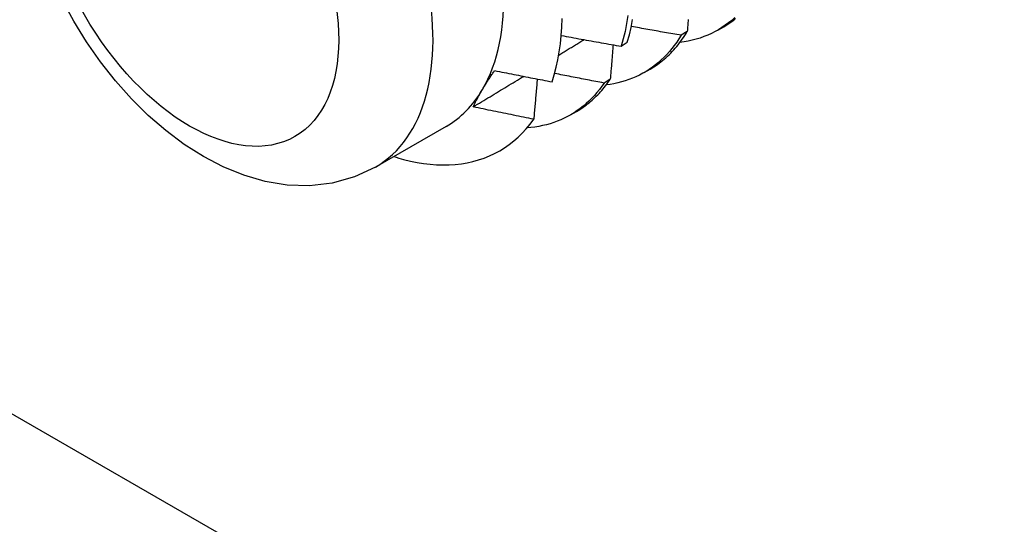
# Model space of a CAD drawing. Header units: inches. Extents: x 25 to 246, y 20 to 159.
# Tile 69 of 112: x 232.603 to 233.068, y 84.674 to 84.912. Entities that reach past the tile are written whole.
import ezdxf

# ---------------------------------------------------------------- set-up
doc = ezdxf.new("R2010")
doc.units = ezdxf.units.IN
doc.header["$MEASUREMENT"] = 0
doc.layers.add('Visible Edges(ANSI)', color=7, linetype='Continuous', lineweight=25)
doc.layers.add('Visible Tangent Edges(ANSI)', color=7, linetype='Continuous', lineweight=25)

msp = doc.modelspace()

# ---------------------------------------------------------------- linework, layer by layer
at = {"layer": 'Visible Edges(ANSI)'}
for p, q in [((232.91801, 84.90678), (232.91508, 84.90495)), ((232.9324, 84.90738), (232.93521, 84.909)), ((232.88677, 84.89975), (232.88966, 84.90163)), ((232.8976, 84.88734), (232.90041, 84.88896)), ((232.88163, 84.88421), (232.87869, 84.88239)), ((232.8628, 84.8673), (232.86561, 84.86892)), ((232.80406, 84.86187), (232.77065, 84.84263))]:
    msp.add_line(p, q, dxfattribs=at)
at = {"layer": 'Visible Edges(ANSI)', "flags": 128}
for points in [[(232.77065, 84.84263), (232.76073, 84.838), (232.75025, 84.83507), (232.73958, 84.83384), (232.72899, 84.83417), (232.71861, 84.83587), (232.70855, 84.83876), (232.69882, 84.84271), (232.68943, 84.84761), (232.68037, 84.85335), (232.67168, 84.85987), (232.66335, 84.8671), (232.65542, 84.87497), (232.6479, 84.88343), (232.64084, 84.89241), (232.63427, 84.90184), (232.62823, 84.91168), (232.62276, 84.92183)], [(232.85416, 84.88296), (232.85519, 84.88632), (232.8561, 84.8898), (232.85689, 84.8934), (232.85755, 84.8971), (232.85809, 84.90089), (232.85849, 84.90477), (232.85877, 84.90874), (232.85893, 84.9128)], [(232.88991, 84.91425), (232.88932, 84.91045), (232.8886, 84.90677), (232.88775, 84.9032), (232.88677, 84.89975)], [(232.88966, 84.90163), (232.89063, 84.90509), (232.89147, 84.90867), (232.89218, 84.91236)], [(232.94043, 84.91327), (232.93898, 84.912), (232.93749, 84.91079), (232.93595, 84.90966), (232.93437, 84.90859), (232.93275, 84.90759), (232.93109, 84.90666), (232.92939, 84.9058), (232.92765, 84.90501), (232.92588, 84.90429), (232.92406, 84.90365), (232.92222, 84.90308), (232.92033, 84.90257), (232.91842, 84.90215), (232.91647, 84.90179), (232.91449, 84.90151)], [(232.91842, 84.91239), (232.91837, 84.91169), (232.91832, 84.91099), (232.91827, 84.91029), (232.91822, 84.90959), (232.91817, 84.90889), (232.91812, 84.90818), (232.91807, 84.90748), (232.91801, 84.90678)], [(232.93521, 84.909), (232.93619, 84.90958), (232.93715, 84.91019), (232.9381, 84.91081), (232.93903, 84.91147), (232.93995, 84.91215), (232.94085, 84.91285)], [(232.91508, 84.90495), (232.9141, 84.90512), (232.91312, 84.90529), (232.91214, 84.90546), (232.91115, 84.90562), (232.91017, 84.90579), (232.90919, 84.90596), (232.90821, 84.90613), (232.90723, 84.9063), (232.90625, 84.90647), (232.90527, 84.90665), (232.90429, 84.90682), (232.90331, 84.90699), (232.90233, 84.90716), (232.90135, 84.90734), (232.90037, 84.90751), (232.89939, 84.90768), (232.89841, 84.90786), (232.89743, 84.90803), (232.89646, 84.90821), (232.89548, 84.90839), (232.8945, 84.90856), (232.89352, 84.90874), (232.89254, 84.90892), (232.89156, 84.9091)], [(232.90041, 84.88896), (232.90129, 84.88948), (232.90216, 84.89002), (232.90302, 84.89058), (232.90386, 84.89116), (232.90469, 84.89176), (232.90551, 84.89238), (232.90632, 84.89302), (232.90711, 84.89368), (232.9079, 84.89436), (232.90866, 84.89506), (232.90942, 84.89577), (232.91016, 84.89651), (232.91089, 84.89726), (232.91161, 84.89804), (232.91231, 84.89883), (232.913, 84.89964), (232.91368, 84.90047), (232.91434, 84.90132), (232.91499, 84.90218), (232.91562, 84.90307), (232.91624, 84.90397), (232.91685, 84.90489), (232.91744, 84.90583), (232.91801, 84.90678)], [(232.8573, 84.8956), (232.85779, 84.8959), (232.85829, 84.89621), (232.85879, 84.89651), (232.85929, 84.89681), (232.85979, 84.89712), (232.86028, 84.89742), (232.86078, 84.89772), (232.86128, 84.89803), (232.86178, 84.89833), (232.86228, 84.89863), (232.86277, 84.89894), (232.86327, 84.89924), (232.86377, 84.89954), (232.86427, 84.89984), (232.86477, 84.90015), (232.86526, 84.90045), (232.86576, 84.90075), (232.86626, 84.90106), (232.86676, 84.90136), (232.86725, 84.90166), (232.86775, 84.90197), (232.86825, 84.90227), (232.86875, 84.90257), (232.86925, 84.90288)], [(232.8585, 84.90486), (232.85968, 84.90464), (232.86085, 84.90442), (232.86203, 84.9042), (232.8632, 84.90398), (232.86438, 84.90376), (232.86556, 84.90355), (232.86673, 84.90333), (232.86791, 84.90312), (232.86909, 84.9029), (232.87026, 84.90269), (232.87144, 84.90247), (232.87262, 84.90226), (232.8738, 84.90205), (232.87498, 84.90184), (232.87615, 84.90163), (232.87733, 84.90141), (232.87851, 84.9012), (232.87969, 84.901), (232.88087, 84.90079), (232.88205, 84.90058), (232.88323, 84.90037), (232.88441, 84.90016), (232.88559, 84.89996), (232.88677, 84.89975)], [(232.91508, 84.90495), (232.91405, 84.9033), (232.91299, 84.9017), (232.91187, 84.90016), (232.91072, 84.89867), (232.90952, 84.89723), (232.90828, 84.89586), (232.907, 84.89454), (232.90568, 84.89328), (232.90433, 84.89208), (232.90293, 84.89094), (232.90149, 84.88986), (232.90002, 84.88884), (232.89851, 84.88788), (232.89696, 84.88698), (232.89538, 84.88614), (232.89376, 84.88537), (232.89211, 84.88466), (232.89043, 84.88401), (232.88871, 84.88343), (232.88697, 84.88291), (232.88519, 84.88245), (232.88338, 84.88206), (232.88155, 84.88173), (232.87969, 84.88147)], [(232.88293, 84.90042), (232.88288, 84.89975), (232.88283, 84.89908), (232.88277, 84.8984), (232.88272, 84.89773), (232.88267, 84.89706), (232.88262, 84.89638), (232.88256, 84.89571), (232.88251, 84.89503), (232.88245, 84.89436), (232.8824, 84.89368), (232.88235, 84.89301), (232.88229, 84.89233), (232.88224, 84.89166), (232.88218, 84.89098), (232.88213, 84.89031), (232.88207, 84.88963), (232.88202, 84.88895), (232.88196, 84.88828), (232.88191, 84.8876), (232.88185, 84.88692), (232.8818, 84.88625), (232.88174, 84.88557), (232.88169, 84.88489), (232.88163, 84.88421)], [(232.82123, 84.87927), (232.82144, 84.87963), (232.82166, 84.87999), (232.82188, 84.88036), (232.8221, 84.88072), (232.82232, 84.88109), (232.82255, 84.88145), (232.82277, 84.88182), (232.823, 84.88219), (232.82323, 84.88256), (232.82347, 84.88293), (232.8237, 84.88331), (232.82394, 84.88368), (232.82418, 84.88406), (232.82442, 84.88444), (232.82467, 84.88481), (232.82492, 84.88519), (232.82516, 84.88557), (232.82542, 84.88596), (232.82567, 84.88634), (232.82592, 84.88672), (232.82618, 84.88711), (232.82644, 84.8875), (232.8267, 84.88788), (232.82697, 84.88827)], [(232.82697, 84.88827), (232.8281, 84.88805), (232.82923, 84.88782), (232.83036, 84.88759), (232.83149, 84.88737), (232.83262, 84.88714), (232.83375, 84.88691), (232.83489, 84.88669), (232.83602, 84.88647), (232.83715, 84.88624), (232.83828, 84.88602), (232.83942, 84.8858), (232.84055, 84.88557), (232.84168, 84.88535), (232.84282, 84.88513), (232.84395, 84.88491), (232.84508, 84.88469), (232.84622, 84.88447), (232.84735, 84.88426), (232.84849, 84.88404), (232.84962, 84.88382), (232.85076, 84.8836), (232.85189, 84.88339), (232.85303, 84.88317), (232.85416, 84.88296)], [(232.81688, 84.87113), (232.81787, 84.87173), (232.81887, 84.87233), (232.81986, 84.87293), (232.82086, 84.87353), (232.82185, 84.87413), (232.82284, 84.87473), (232.82384, 84.87533), (232.82483, 84.87593), (232.82583, 84.87653), (232.82682, 84.87713), (232.82781, 84.87773), (232.82881, 84.87833), (232.8298, 84.87893), (232.83079, 84.87953), (232.83179, 84.88013), (232.83278, 84.88073), (232.83377, 84.88133), (232.83477, 84.88194), (232.83576, 84.88254), (232.83675, 84.88314), (232.83775, 84.88374), (232.83874, 84.88434), (232.83973, 84.88494), (232.84073, 84.88554)], [(232.84714, 84.8843), (232.84707, 84.88351), (232.847, 84.88272), (232.84693, 84.88193), (232.84687, 84.88114), (232.8468, 84.88035), (232.84673, 84.87956), (232.84666, 84.87877), (232.84659, 84.87798), (232.84652, 84.87719), (232.84645, 84.87639), (232.84638, 84.8756), (232.84631, 84.87481), (232.84624, 84.87402), (232.84617, 84.87322), (232.8461, 84.87243), (232.84603, 84.87164), (232.84596, 84.87084), (232.84589, 84.87005), (232.84582, 84.86926), (232.84575, 84.86846), (232.84568, 84.86767), (232.84561, 84.86687), (232.84554, 84.86608), (232.84546, 84.86528)], [(232.87869, 84.88239), (232.87771, 84.88258), (232.87674, 84.88276), (232.87577, 84.88294), (232.87479, 84.88313), (232.87382, 84.88331), (232.87285, 84.88349), (232.87187, 84.88368), (232.8709, 84.88387), (232.86993, 84.88405), (232.86895, 84.88424), (232.86798, 84.88442), (232.86701, 84.88461), (232.86604, 84.8848), (232.86506, 84.88499), (232.86409, 84.88518), (232.86312, 84.88537), (232.86215, 84.88555), (232.86118, 84.88574), (232.86021, 84.88594), (232.85924, 84.88613), (232.85826, 84.88632), (232.85729, 84.88651), (232.85632, 84.8867), (232.85535, 84.88689)], [(232.86561, 84.86892), (232.8664, 84.86938), (232.86717, 84.86986), (232.86793, 84.87035), (232.86869, 84.87086), (232.86943, 84.87138), (232.87016, 84.87192), (232.87089, 84.87248), (232.8716, 84.87305), (232.87231, 84.87363), (232.873, 84.87424), (232.87369, 84.87485), (232.87436, 84.87548), (232.87503, 84.87613), (232.87568, 84.87679), (232.87632, 84.87747), (232.87696, 84.87816), (232.87758, 84.87886), (232.87819, 84.87959), (232.87879, 84.88032), (232.87938, 84.88107), (232.87996, 84.88183), (232.88053, 84.88261), (232.88109, 84.88341), (232.88163, 84.88421)], [(232.81688, 84.87113), (232.81704, 84.87145), (232.81719, 84.87177), (232.81735, 84.8721), (232.81751, 84.87243), (232.81767, 84.87276), (232.81784, 84.87309), (232.81801, 84.87342), (232.81818, 84.87375), (232.81835, 84.87409), (232.81853, 84.87442), (232.8187, 84.87476), (232.81888, 84.8751), (232.81907, 84.87544), (232.81925, 84.87578), (232.81944, 84.87612), (232.81963, 84.87647), (232.81982, 84.87681), (232.82001, 84.87716), (232.82021, 84.87751), (232.82041, 84.87786), (232.82061, 84.87821), (232.82082, 84.87856), (232.82102, 84.87891), (232.82123, 84.87927)], [(232.87869, 84.88239), (232.8776, 84.88083), (232.87648, 84.87933), (232.87531, 84.87788), (232.8741, 84.87649), (232.87285, 84.87515), (232.87156, 84.87387), (232.87023, 84.87265), (232.86886, 84.87148), (232.86745, 84.87038), (232.86601, 84.86933), (232.86452, 84.86835), (232.86301, 84.86742), (232.86146, 84.86656), (232.85987, 84.86576), (232.85825, 84.86502), (232.8566, 84.86434), (232.85491, 84.86372), (232.85319, 84.86317), (232.85145, 84.86268), (232.84967, 84.86225), (232.84786, 84.86188), (232.84603, 84.86158), (232.84417, 84.86135), (232.84228, 84.86118)], [(232.84546, 84.86528), (232.84427, 84.86552), (232.84308, 84.86575), (232.84188, 84.86599), (232.84069, 84.86623), (232.8395, 84.86647), (232.8383, 84.86671), (232.83711, 84.86695), (232.83592, 84.86719), (232.83473, 84.86743), (232.83354, 84.86767), (232.83235, 84.86791), (232.83115, 84.86816), (232.82996, 84.8684), (232.82877, 84.86865), (232.82758, 84.86889), (232.82639, 84.86914), (232.8252, 84.86938), (232.82401, 84.86963), (232.82282, 84.86988), (232.82163, 84.87013), (232.82045, 84.87038), (232.81926, 84.87062), (232.81807, 84.87087), (232.81688, 84.87113)], [(232.78401, 84.84629), (232.7872, 84.84551), (232.79035, 84.84487), (232.79347, 84.84437), (232.79655, 84.84401), (232.79959, 84.84378), (232.80258, 84.84369), (232.80553, 84.84374), (232.80842, 84.84393), (232.81127, 84.84425), (232.81406, 84.84472), (232.81678, 84.84533), (232.81944, 84.84607), (232.82203, 84.84694), (232.82455, 84.84795), (232.827, 84.8491), (232.82938, 84.85038), (232.83168, 84.85179), (232.8339, 84.85333), (232.83604, 84.85501), (232.8381, 84.85681), (232.84008, 84.85875), (232.84196, 84.8608), (232.84376, 84.86298), (232.84546, 84.86528)]]:
    msp.add_lwpolyline(points, dxfattribs=at)
at = {"layer": 'Visible Edges(ANSI)'}
for centre, major_axis, start_param, end_param in [((232.73873, 84.97531), (0.06533, -0.11344), 0.316681, 1.363879), ((232.73873, 84.97531), (0.06533, -0.11344), 0, 0.316681), ((232.75613, 84.98533), (0.07761, -0.13476), 5.712947, 5.756075)]:
    msp.add_ellipse(centre, major_axis=major_axis, ratio=0.578093, start_param=start_param, end_param=end_param, dxfattribs=at)
at = {"layer": 'Visible Tangent Edges(ANSI)'}
msp.add_line((221.05517, 91.37365), (233.95605, 83.94453), dxfattribs=at)
msp.add_ellipse((232.70532, 84.95607), major_axis=(0.06533, -0.11344), ratio=0.578093, start_param=0, end_param=3.141593, dxfattribs=at)
msp.add_ellipse((232.68305, 84.94325), major_axis=(0.04961, -0.08615), ratio=0.578093, dxfattribs=at)

doc.saveas('drawing.dxf')
